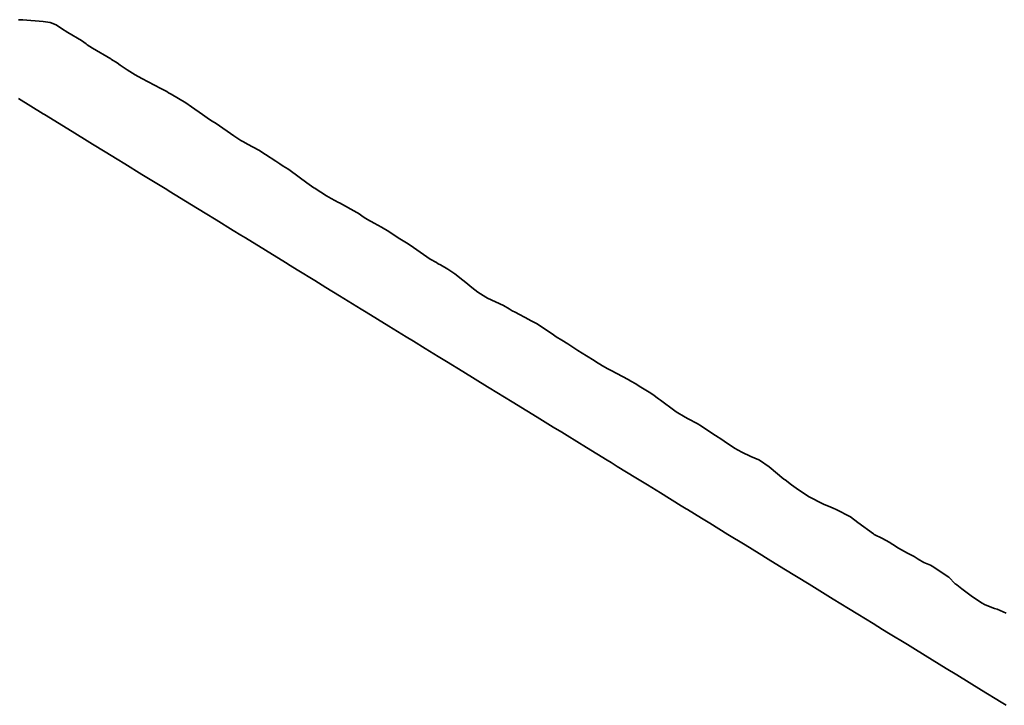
# Model space of a CAD drawing. Header units: metres. Extents: x 203098 to 221755, y 395694 to 403071.
# Tile 23 of 72: x 203788 to 203808, y 396125 to 396139. Entities that reach past the tile are written whole.
import ezdxf

# ---------------------------------------------------------------- set-up
doc = ezdxf.new("R2010")
doc.units = ezdxf.units.M
doc.layers.add('N-WA-GW-TALUD_KRUIN-G', color=90, linetype='Continuous', lineweight=35)
doc.layers.add('N-WA-GW-TALUD_TEEN-G', color=90, linetype='Continuous', lineweight=35)

msp = doc.modelspace()

# ---------------------------------------------------------------- linework, layer by layer
at = {"layer": 'N-WA-GW-TALUD_KRUIN-G'}
msp.add_polyline3d([(203787.75, 396137.072288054, 14.22966348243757), (203788.25, 396136.7652047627, 14.19106567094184), (203788.2747567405, 396136.75, 14.18918797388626), (203788.75, 396136.4581214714, 14.16026421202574), (203789.0888681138, 396136.25, 14.13401463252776), (203789.25, 396136.1510381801, 14.12473932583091), (203789.5064884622, 396135.9935115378, 14.11695212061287), (203789.75, 396135.8439548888, 14.10747296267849), (203789.9029794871, 396135.75, 14.10356773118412), (203790.25, 396135.5368715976, 14.09709567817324), (203790.75, 396135.2297883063, 14.06646145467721), (203790.8023845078, 396135.1976154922, 14.06404570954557), (203791.25, 396134.9227050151, 14.06095024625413), (203791.531202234, 396134.75, 14.06305505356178), (203791.75, 396134.6156217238, 14.06716534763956), (203792.0982805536, 396134.4017194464, 14.05295093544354), (203792.25, 396134.3085384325, 14.04535386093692), (203792.3453136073, 396134.25, 14.04345958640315), (203792.75, 396134.0014551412, 14.02075264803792), (203793.1594249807, 396133.75, 14.01186365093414), (203793.25, 396133.6943718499, 14.01332386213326), (203793.3941765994, 396133.6058234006, 14.0191376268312), (203793.75, 396133.3872885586, 14.03477625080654), (203793.9735363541, 396133.25, 14.03749206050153), (203794.25, 396133.0802052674, 14.04057918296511), (203794.6900726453, 396132.8099273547, 14.03906784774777), (203794.7876477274, 396132.75, 14.03771631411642), (203795.25, 396132.4660386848, 14.01268501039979), (203795.6017591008, 396132.25, 14.01678676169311), (203795.75, 396132.1589553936, 14.01547432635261), (203795.9859686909, 396132.0140313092, 13.99889685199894), (203796.25, 396131.8518721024, 13.98022548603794), (203796.4158704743, 396131.75, 13.98236264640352), (203796.75, 396131.5447888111, 13.99311073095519), (203797.25, 396131.2377055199, 13.98598825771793), (203797.2818647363, 396131.2181352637, 13.98619292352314), (203797.75, 396130.9306222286, 13.98768251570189), (203798.0440932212, 396130.75, 13.98914727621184), (203798.25, 396130.6235389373, 13.98549367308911), (203798.5777607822, 396130.4222392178, 13.98085818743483), (203798.75, 396130.3164556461, 13.97593670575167), (203798.8582045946, 396130.25, 13.97745450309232), (203799.25, 396130.0093723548, 13.98728147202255), (203799.6723159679, 396129.75, 13.99373527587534), (203799.75, 396129.7022890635, 13.99266087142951), (203799.8736568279, 396129.626343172, 13.98892274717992), (203800.25, 396129.3952057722, 13.9786493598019), (203800.4864273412, 396129.25, 13.97805907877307), (203800.75, 396129.0881224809, 13.9799260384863), (203801.1695528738, 396128.8304471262, 13.98054836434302), (203801.2692292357, 396128.7692292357, 13.98031158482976), (203801.3005387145, 396128.75, 13.97978237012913), (203801.5789866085, 396128.5789866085, 13.97825677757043), (203801.75, 396128.4739558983, 13.97836862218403), (203802.1146500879, 396128.25, 13.9849522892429), (203802.1146500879, 396128.25, 13.9849522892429), (203802.4654489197, 396128.0345510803, 13.96775895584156), (203802.75, 396127.8597893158, 13.95087018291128), (203802.9287614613, 396127.75, 13.94387138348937), (203803.25, 396127.5527060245, 13.94794602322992), (203803.7613449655, 396127.2386550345, 13.97940750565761), (203804.25, 396126.9385394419, 13.95371437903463), (203804.556984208, 396126.75, 13.96016706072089), (203804.75, 396126.6314561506, 13.95308106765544), (203805.0572410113, 396126.4427589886, 13.95925318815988), (203805.25, 396126.3243728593, 13.95579230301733), (203805.3710955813, 396126.25, 13.96599401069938), (203805.75, 396126.0172895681, 13.9609604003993), (203805.9155898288, 396125.9155898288, 13.93408800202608), (203806.25, 396125.7102062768, 13.91420314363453), (203806.5351045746, 396125.5351045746, 13.90631624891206), (203806.75, 396125.4031229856, 13.92420261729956), (203806.9993183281, 396125.25, 13.93543004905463), (203807.25, 396125.0960396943, 13.9438856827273), (203807.6490331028, 396124.8509668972, 13.94800741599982), (203807.75, 396124.788956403, 13.95049947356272)], dxfattribs=at)
at = {"layer": 'N-WA-GW-TALUD_TEEN-G'}
msp.add_polyline3d([(203787.75, 396138.6687263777, 13.477291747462), (203787.8342100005, 396138.6657899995, 13.4745473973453), (203787.8342100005, 396138.6657899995, 13.4745473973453), (203788.25, 396138.6304962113, 13.43818507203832), (203788.25, 396138.6304962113, 13.43818507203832), (203788.3912939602, 396138.6087060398, 13.41852061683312), (203788.3912939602, 396138.6087060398, 13.41852061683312), (203788.511744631, 396138.561877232, 13.40940738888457), (203788.511744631, 396138.561877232, 13.40940738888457), (203788.6191897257, 396138.4875225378, 13.39924499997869), (203788.75, 396138.4107926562, 13.38773344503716), (203789.0228924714, 396138.25, 13.36400078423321), (203789.1190038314, 396138.180136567, 13.36082479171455), (203789.1426140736, 396138.1630650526, 13.36004245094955), (203789.25, 396138.0899147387, 13.35637805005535), (203789.6199423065, 396137.8745813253, 13.32912671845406), (203789.6346065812, 396137.8653934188, 13.3280618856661), (203789.75, 396137.7921541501, 13.32005052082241), (203789.8049907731, 396137.75, 13.31907195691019), (203789.9510744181, 396137.6538639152, 13.31026806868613), (203790.1123118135, 396137.5550738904, 13.30089195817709), (203790.25, 396137.4788650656, 13.29326515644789), (203790.37805617, 396137.412617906, 13.28426172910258), (203790.6304408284, 396137.2775086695, 13.26630524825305), (203790.6846660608, 396137.25, 13.26251808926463), (203790.75, 396137.2135182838, 13.2593390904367), (203790.7876686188, 396137.1904709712, 13.25834121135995), (203790.8417208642, 396137.1582791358, 13.25691318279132), (203791.1391466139, 396136.9846003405, 13.24761050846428), (203791.25, 396136.9079589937, 13.24423145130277), (203791.4758010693, 396136.75, 13.23808444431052), (203791.6200823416, 396136.6464761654, 13.23519017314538), (203791.6710458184, 396136.6119896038, 13.23413206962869), (203791.75, 396136.5664020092, 13.23235798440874), (203792.1068271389, 396136.3178104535, 13.24234290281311), (203792.2095000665, 396136.25, 13.24515198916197), (203792.25, 396136.2225730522, 13.24655149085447), (203792.3033253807, 396136.1966746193, 13.24400829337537), (203792.3899678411, 396136.1482616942, 13.24259571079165), (203792.6167207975, 396136.0268362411, 13.23910566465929), (203792.75, 396135.9383211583, 13.23638224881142), (203792.9600748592, 396135.8049125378, 13.22959799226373), (203793.0437633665, 396135.75, 13.22682609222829), (203793.1081313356, 396135.7057673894, 13.225500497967), (203793.2033785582, 396135.6471208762, 13.22366964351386), (203793.25, 396135.6143918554, 13.22269624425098), (203793.5867554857, 396135.3638794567, 13.22132163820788), (203793.7320997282, 396135.2679002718, 13.2209614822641), (203793.75, 396135.2559889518, 13.22095490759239), (203793.7590370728, 396135.25, 13.22094136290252), (203793.9890759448, 396135.1008565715, 13.21922025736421), (203794.0816215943, 396135.0484370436, 13.21879774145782), (203794.2323262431, 396134.9705177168, 13.21837464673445), (203794.25, 396134.96150721, 13.21832956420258), (203794.5978077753, 396134.7677084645, 13.22478595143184), (203794.6262069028, 396134.75, 13.22524604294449), (203794.75, 396134.6664777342, 13.22998297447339), (203794.8186836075, 396134.6260879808, 13.23004360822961), (203794.9534882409, 396134.5465117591, 13.23016255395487), (203795.1017102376, 396134.4669792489, 13.22686049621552), (203795.25, 396134.3818324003, 13.22383471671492), (203795.4388674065, 396134.25, 13.22990908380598), (203795.5390015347, 396134.1921726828, 13.22800644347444), (203795.6371812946, 396134.1332298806, 13.22607720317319), (203795.75, 396134.0550010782, 13.22356217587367), (203796.0832199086, 396133.8227062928, 13.21663186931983), (203796.2157317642, 396133.75, 13.21443454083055), (203796.25, 396133.7293367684, 13.21466888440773), (203796.297110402, 396133.702889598, 13.21414590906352), (203796.4418184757, 396133.6178037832, 13.21419923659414), (203796.5887290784, 396133.5245931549, 13.21415775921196), (203796.75, 396133.3978258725, 13.21376999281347), (203796.8073056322, 396133.351350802, 13.214196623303), (203796.9320853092, 396133.25, 13.21512342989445), (203797.0494044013, 396133.1534805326, 13.21647947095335), (203797.2151894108, 396133.0514692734, 13.21869828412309), (203797.25, 396133.0315446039, 13.21917733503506), (203797.5707180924, 396132.8811006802, 13.20900174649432), (203797.6828687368, 396132.8171312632, 13.20534350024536), (203797.75, 396132.778016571, 13.20349950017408), (203797.808455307, 396132.75, 13.19935752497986), (203798.0849447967, 396132.5971816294, 13.18828716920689), (203798.1184969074, 396132.5803587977, 13.18687972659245), (203798.25, 396132.5133867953, 13.18140202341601), (203798.5833871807, 396132.2875621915, 13.19146956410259), (203798.6392304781, 396132.25, 13.19314608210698), (203798.75, 396132.1819960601, 13.19368621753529), (203798.8762074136, 396132.1048672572, 13.19415052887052), (203798.9327639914, 396132.0672360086, 13.19435798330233), (203799.0780790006, 396131.9718360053, 13.1943521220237), (203799.25, 396131.8605107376, 13.19432884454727), (203799.4052691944, 396131.7696072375, 13.19026177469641), (203799.4368513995, 396131.75, 13.18944636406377), (203799.5750878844, 396131.6598825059, 13.18765285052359), (203799.6867726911, 396131.599093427, 13.18584567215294), (203799.75, 396131.566341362, 13.18477306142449), (203800.0929063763, 396131.3818116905, 13.18197393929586), (203800.1505780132, 396131.3494219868, 13.18154353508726), (203800.25, 396131.2936278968, 13.18078269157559), (203800.3197758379, 396131.25, 13.18218400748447), (203800.5194610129, 396131.1293408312, 13.18437814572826), (203800.5950589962, 396131.0782333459, 13.1852967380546), (203800.7132152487, 396130.9933312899, 13.18681383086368), (203800.75, 396130.9671831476, 13.18728153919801), (203801.0440845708, 396130.75, 13.19438792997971), (203801.0709333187, 396130.7318680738, 13.19433475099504), (203801.25, 396130.6211683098, 13.19419491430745), (203801.3087297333, 396130.5888914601, 13.1924364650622), (203801.4919716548, 396130.4919716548, 13.18702947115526), (203801.5785263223, 396130.4371478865, 13.18835711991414), (203801.75, 396130.3262245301, 13.19100535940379), (203801.8652809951, 396130.25, 13.19349038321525), (203801.9905660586, 396130.167239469, 13.19615745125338), (203802.0878204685, 396130.1020780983, 13.19823459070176), (203802.1178952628, 396130.0808385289, 13.19888498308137), (203802.25, 396129.9913175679, 13.20171392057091), (203802.4004324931, 396129.9164834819, 13.19345246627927), (203802.582020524, 396129.8286706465, 13.18346136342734), (203802.7429891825, 396129.7570108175, 13.17455900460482), (203802.75, 396129.7536908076, 13.17425763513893), (203802.75597132, 396129.75, 13.17437561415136), (203802.9547970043, 396129.6179463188, 13.18228112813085), (203803.25, 396129.3697985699, 13.19483121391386), (203803.2741463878, 396129.3512906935, 13.19513440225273), (203803.40151694, 396129.25, 13.19679084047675), (203803.5426584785, 396129.1504138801, 13.1935691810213), (203803.7179934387, 396129.0350454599, 13.18984403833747), (203803.75, 396129.0176238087, 13.18928482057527), (203804.0531619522, 396128.8604325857, 13.18061006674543), (203804.2027640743, 396128.7972359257, 13.17680648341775), (203804.25, 396128.7781733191, 13.17520130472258), (203804.3095436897, 396128.75, 13.17505707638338), (203804.6000827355, 396128.6043069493, 13.17808263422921), (203804.75, 396128.48787492, 13.18000687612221), (203805.061647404, 396128.2600822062, 13.17827147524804), (203805.079997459, 396128.25, 13.17813998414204), (203805.25, 396128.1640485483, 13.17367593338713), (203805.381744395, 396128.0928932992, 13.1721962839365), (203805.4580419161, 396128.0419580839, 13.1710650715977), (203805.5702763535, 396127.967048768, 13.16939411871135), (203805.75, 396127.8696659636, 13.16735041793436), (203805.8896467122, 396127.7981008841, 13.16397793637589), (203805.970639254, 396127.75, 13.16183730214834), (203806.0826555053, 396127.6801214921, 13.16027838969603), (203806.2161726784, 396127.625973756, 13.15861258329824), (203806.25, 396127.6052432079, 13.15814426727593), (203806.5903905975, 396127.3856326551, 13.158056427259), (203806.7178119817, 396127.25, 13.15767097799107), (203806.72872095, 396127.2395484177, 13.15722756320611), (203806.75, 396127.2248177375, 13.15662621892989), (203806.8518624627, 396127.1481375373, 13.15621064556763), (203807.0442844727, 396127.0034783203, 13.15534867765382), (203807.25, 396126.8639674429, 13.15510555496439), (203807.3246534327, 396126.8206659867, 13.15198615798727), (203807.5182332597, 396126.75, 13.14576191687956), (203807.5667689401, 396126.7330047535, 13.14386662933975), (203807.75, 396126.6567960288, 13.13591154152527)], dxfattribs=at)

doc.saveas('drawing.dxf')
